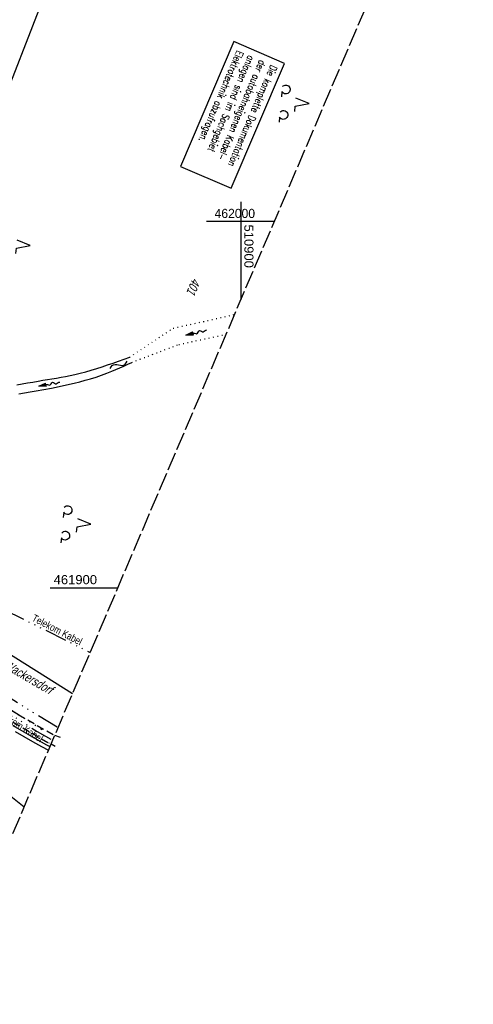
# Model space of a CAD drawing. Extents: x 510409 to 510963, y 461447 to 462240.
# Tile 20 of 25: x 510840 to 510963, y 461786 to 462055. Entities that reach past the tile are written whole.
import ezdxf
from ezdxf.enums import TextEntityAlignment as Align

# ---------------------------------------------------------------- set-up
doc = ezdxf.new("R2010")
doc.units = 0
doc.header["$LTSCALE"] = 10
doc.header["$MEASUREMENT"] = 0
for name, pattern in [('ACAD_ISO14W100', [25.5, 12, -3, 0.5, -3, 0.5, -3, 0.5, -3]), ('AUSGEZOGEN', [0]), ('LT00', [0]), ('LT11', [0.3, 0.2, -0.1]), ('LT14', [0.6, 0.5, -0.1]), ('PUNKTX2_STR', [0.6, 0.1, -0.5])]:
    doc.linetypes.add(name, pattern=pattern)
doc.layers.get('0').update_dxf_attribs({"linetype": 'LT00'})
for name, color, linetype in [('--EL_DFK_AB_L', 21, 'LT00'), ('--FLIEßRICHTPFEIL', 180, 'Continuous'), ('--WASSER_GRENZE', 180, 'PUNKTX2_STR'), ('--WASSER_NUTZUNG', 180, 'Continuous'), ('BAB-KABEL_TEXT_KASTEN', 224, 'Continuous'), ('DFK_AB_L', 21, 'LT00'), ('DFK_BES-NAME', 255, 'LT00'), ('DFK_FLUR_NR', 250, 'LT00'), ('DFK_KATASTER', 250, 'LT00'), ('DFK_NUTZUNG', 250, 'LT00'), ('DFK_TOPO-ANL', 252, 'LT00'), ('KABEL_DEUTSCHLAND', 210, 'ACAD_ISO14W100'), ('TELEKOM', 210, 'ACAD_ISO14W100'), ('TELEKOM_TEXT', 210, 'Continuous'), ('V107_FELDWEG', 250, 'LT11'), ('V107_GRABEN', 250, 'LT00'), ('V107_RASTER', 250, 'LT00')]:
    doc.layers.add(name, color=color, linetype=linetype)
doc.layers.add('-BLATT_107-RAND', color=7, linetype='LT14', plot=False)
doc.styles.add('ROMANS', font='romans.shx', dxfattribs={"width": 0.8})
doc.styles.get("Standard").update_dxf_attribs({"font": 'ARIAL.TTF'})
doc.styles.add('Versorgungsltg', font='ARIAL.TTF', dxfattribs={"width": 0.8, "height": 2})

# ---------------------------------------------------------------- blocks, each defined once
blk = doc.blocks.new('FLIEßRICHTPFEIL')
at = {"layer": '--FLIEßRICHTPFEIL'}
blk.add_hatch(color=256, dxfattribs=at).paths.add_polyline_path([(-1.95, 0.4875), (-1.95, -0.4875), (0, 0)])
for p, q in [((-1.95, 0.4875), (-1.95, -0.4875)), ((-1.95, 0.4875), (0, 0)), ((0, 0), (-1.95, -0.4875))]:
    blk.add_line(p, q, dxfattribs=at)
at = {"layer": '--FLIEßRICHTPFEIL', "start_tangent": (-1, 0), "end_tangent": (-1, 0)}
blk.add_spline([(-1.95, 0), (-2.4375, 0), (-2.925, 0.325), (-3.4125, 0), (-3.9, -0.325), (-4.3875, 0), (-4.875, 0.325), (-5.3625, 0), (-5.85, 0)], degree=3, dxfattribs=at)
blk = doc.blocks.new('SYMB0011')
at = {"color": 0, "linetype": 'ByBlock'}
for p, q in [((0.5, 0), (-0.5, 0)), ((0, 0.5), (0, -0.5))]:
    blk.add_line(p, q, dxfattribs=at)
blk = doc.blocks.new('SYMB7251')
at = {"color": 0, "linetype": 'ByBlock'}
for points in [[(-0.25, 0), (-0.208333, 0.028889), (-0.166667, 0.051111), (-0.125, 0.06), (-0.083333, 0.051111), (-0.041667, 0.028889), (0, 0)], [(0, 0), (0.041667, -0.028889), (0.083333, -0.051111), (0.125, -0.06), (0.166667, -0.051111), (0.208333, -0.028889), (0.25, 0)]]:
    blk.add_lwpolyline(points, dxfattribs=at)
blk = doc.blocks.new('SYMB7201')
at = {"color": 0, "linetype": 'ByBlock'}
for p, q in [((0, 0.385), (-0.11, 0.015)), ((-0.255, -0.385), (-0.115, -0.385)), ((0.445, -0.385), (0.585, -0.385))]:
    blk.add_line(p, q, dxfattribs=at)
for points in [[(0.25, 0.015), (0.11, 0.015), (0, 0.385)], [(-0.393816, -0.383308), (-0.416239, -0.362945), (-0.432849, -0.337617), (-0.442589, -0.308936), (-0.444836, -0.27873), (-0.439449, -0.248923), (-0.426769, -0.221415), (-0.407606, -0.197958), (-0.38318, -0.180047), (-0.355047, -0.168823), (-0.325, -0.165), (-0.294953, -0.168823), (-0.26682, -0.180047), (-0.242394, -0.197959), (-0.223231, -0.221415), (-0.210551, -0.248923), (-0.205164, -0.27873), (-0.207411, -0.308936), (-0.21715, -0.337617), (-0.233761, -0.362945), (-0.256184, -0.383308)], [(0.306185, -0.383308), (0.283761, -0.362945), (0.267151, -0.337617), (0.257411, -0.308936), (0.255164, -0.27873), (0.260552, -0.248923), (0.273231, -0.221415), (0.292394, -0.197958), (0.31682, -0.180047), (0.344953, -0.168823), (0.375, -0.165), (0.405047, -0.168823), (0.43318, -0.180047), (0.457606, -0.197959), (0.476769, -0.221415), (0.489449, -0.248923), (0.494836, -0.27873), (0.492589, -0.308936), (0.48285, -0.337617), (0.466239, -0.362945), (0.443816, -0.383308)]]:
    blk.add_lwpolyline(points, dxfattribs=at)

msp = doc.modelspace()

# ---------------------------------------------------------------- linework, layer by layer
at = {"layer": '--EL_DFK_AB_L'}
msp.add_line((510815.33, 461981.86), (510850.05, 462071.29), dxfattribs=at)
at = {"layer": '--WASSER_GRENZE', "ltscale": 0.2}
for p, q in [((510881.53, 461970.91), (510898.28, 461974.65)), ((510869.64, 461963), (510881.53, 461970.91)), ((510883.03, 461966.46), (510895.97, 461969.25)), ((510870.2, 461961.59), (510883.03, 461966.46))]:
    msp.add_line(p, q, dxfattribs=at)
at = {"layer": '-BLATT_107-RAND'}
msp.add_lwpolyline([(510699.53, 462239.95), (510408.79, 461559.46), (510672.71, 461446.7), (510963.45, 462127.19), (510699.53, 462239.95)], dxfattribs=at)
at = {"layer": 'BAB-KABEL_TEXT_KASTEN', "linetype": 'AUSGEZOGEN'}
msp.add_lwpolyline([(510898.08, 462049.15), (510883.52, 462015.07), (510897.37, 462009.15), (510911.93, 462043.23)], close=True, dxfattribs=at)
at = {"layer": 'DFK_AB_L'}
msp.add_line((510815.33, 461981.86), (510850.05, 462071.29), dxfattribs=at)
at = {"layer": 'DFK_KATASTER'}
for p, q in [((510854.03, 461871.1), (510818.97, 461892.92)), ((510840.81, 461840.15), (510780.46, 461888.18))]:
    msp.add_line(p, q, dxfattribs=at)
at = {"layer": 'DFK_TOPO-ANL'}
for p, q in [((510850.78, 461859.11), (510849.16, 461859.68)), ((510849.27, 461856.73), (510848.15, 461857.33))]:
    msp.add_line(p, q, dxfattribs=at)
at = {"layer": 'KABEL_DEUTSCHLAND', "ltscale": 0.05, "flags": 128}
for points in [[(510676.32, 461995.37), (510687.46, 461982.31), (510696.18, 461973.17), (510702.76, 461966.6), (510706.86, 461963.69), (510713.8, 461956.33), (510723.59, 461946.55), (510730.45, 461940.13), (510764.07, 461912.8), (510797.72, 461891.46), (510845.71, 461861.35)], [(510849.8, 461861.93), (510820.54, 461880.06), (510794.5, 461896.72), (510769.34, 461912.51), (510739.2, 461937.07), (510721.06, 461954.32), (510717.9, 461959.49), (510715.64, 461962.1), (510713.74, 461964.28), (510710.85, 461966.82), (510707.19, 461969.7), (510705.78, 461970.76), (510701.13, 461976.04), (510684.7, 461995.16)]]:
    msp.add_lwpolyline(points, dxfattribs=at)
at = {"layer": 'TELEKOM', "ltscale": 0.05, "flags": 128}
for points in [[(510610.19, 462030.85), (510614.29, 462025.45), (510624.29, 462011.24), (510638.13, 461992.63), (510858.84, 461882.36)], [(510643.32, 461996.95), (510659.23, 461997.47), (510668.07, 462004.43), (510677.12, 461999.75), (510687.63, 461983.67), (510705.74, 461964.96), (510720.52, 461950.19), (510737.29, 461933.55), (510764.16, 461912.28), (510794.75, 461892.34), (510819.49, 461876.66), (510844.37, 461860.81), (510848.63, 461858.46)]]:
    msp.add_lwpolyline(points, dxfattribs=at)
at = {"layer": 'V107_FELDWEG', "flags": 128}
for points in [[(510763.38, 461919.02), (510765.54, 461917.21), (510767.71, 461915.39), (510769.88, 461913.58), (510772.05, 461911.78), (510774.24, 461909.99), (510776.43, 461908.2), (510778.63, 461906.43), (510780.84, 461904.67), (510783.47, 461902.61), (510786.13, 461900.57), (510788.8, 461898.55), (510791.48, 461896.55), (510794.18, 461894.56), (510796.89, 461892.59), (510799.6, 461890.63), (510801.41, 461889.34), (510803.22, 461888.06), (510805.03, 461886.79), (510806.86, 461885.54), (510808.7, 461884.3), (510810.55, 461883.09), (510812.42, 461881.9), (510814.31, 461880.75), (510816.77, 461879.27), (510833.54, 461868.76), (510849.16, 461859.68)], [(510761.83, 461916.75), (510779.46, 461902.59), (510798.03, 461888.8), (510812.9, 461878.75), (510816.89, 461876.19), (510832.17, 461866.64), (510847.6, 461857.62), (510848.15, 461857.33)]]:
    msp.add_lwpolyline(points, dxfattribs=at)
at = {"layer": 'V107_GRABEN'}
for points in [[(510838.85, 461955.45), (510840.3, 461955.7), (510841.75, 461955.96), (510843.19, 461956.22), (510844.64, 461956.47), (510845.89, 461956.68), (510847.15, 461956.88), (510848.4, 461957.09), (510849.66, 461957.29), (510850.9, 461957.51), (510852.15, 461957.73), (510853.38, 461957.98), (510854.62, 461958.24), (510856.13, 461958.61), (510857.64, 461959.01), (510859.14, 461959.44), (510860.63, 461959.9), (510862.12, 461960.38), (510863.6, 461960.87), (510865.11, 461961.39), (510866.62, 461961.92), (510868.13, 461962.46), (510869.64, 461963)], [(510839.35, 461953), (510840.93, 461953.24), (510842.5, 461953.5), (510844.06, 461953.77), (510846.16, 461954.15), (510848.26, 461954.56), (510850.34, 461954.99), (510852.42, 461955.44), (510854.49, 461955.93), (510855.99, 461956.31), (510857.48, 461956.71), (510858.97, 461957.13), (510860.44, 461957.58), (510861.91, 461958.07), (510863.36, 461958.59), (510864.8, 461959.15), (510865.89, 461959.61), (510866.97, 461960.09), (510868.05, 461960.58), (510869.12, 461961.08), (510870.2, 461961.59)], [(510837.71, 461862.44), (510840.71, 461860.68), (510843.73, 461858.96), (510846.76, 461857.28), (510847.87, 461856.68)], [(510838.32, 461860.83), (510840.71, 461859.42), (510843.11, 461858.05), (510845.52, 461856.7), (510847.44, 461855.66)]]:
    msp.add_lwpolyline(points, dxfattribs=at)
at = {"layer": 'V107_RASTER'}
for p, q in [((510900, 462005.38), (510900, 461978.69)), ((510909.11, 462000), (510890.61, 462000)), ((510847.88, 461900), (510866.38, 461900))]:
    msp.add_line(p, q, dxfattribs=at)

# ---------------------------------------------------------------- block references
at = {"layer": '--FLIEßRICHTPFEIL'}
for p, rotation in [((510885, 461968.98), 194.3473079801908), ((510844.81, 461955.06), 191.3641619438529)]:
    msp.add_blockref('FLIEßRICHTPFEIL', p, dxfattribs=dict(at, rotation=rotation))
at = {"layer": '--WASSER_NUTZUNG', "xscale": 9.999999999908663, "yscale": 10.00000000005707, "zscale": 10, "rotation": 23.88118473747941}
msp.add_blockref('SYMB7251', (510866.62, 461960.9), dxfattribs=at)
at = {"layer": 'DFK_NUTZUNG', "xscale": 10.00000000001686, "yscale": 10, "zscale": 10, "rotation": 264.7377100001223}
for p in [(510914.77, 462032.6), (510838.66, 461993.84), (510855.21, 461917.75)]:
    msp.add_blockref('SYMB7201', p, dxfattribs=at)
at = {"layer": 'V107_FELDWEG', "xscale": 0.1000000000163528, "yscale": 0.09999999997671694, "zscale": 0.1, "rotation": 246.8655000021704}
msp.add_blockref('SYMB0011', (510847.6, 461857.62), dxfattribs=at)

# ---------------------------------------------------------------- texts
at = {"layer": 'BAB-KABEL_TEXT_KASTEN', "insert": (510909.99, 462042.18), "char_height": 2, "width": 33.7438, "attachment_point": 1, "rotation": 246.8655, "style": 'ROMANS'}
msp.add_mtext('{\\W0.75;Die komplette Dokumentation der autobahneigenen Kabel-\\Panlagen sind im Sachgebiet Elektrotechnik abzufragen.}', dxfattribs=at)
at = {"layer": 'DFK_BES-NAME', "oblique": 13.754, "width": 0.75}
msp.add_text('Industriebahn Schwandorf-Wackersdorf', height=2.5, rotation=329.5706, dxfattribs=at).set_placement((510807.98, 461894.14))
at = {"layer": 'DFK_FLUR_NR', "oblique": 13.754, "width": 0.75}
msp.add_text('401', height=2.5, rotation=246.8655, dxfattribs=at).set_placement((510886.83, 461984.81))
at = {"layer": 'TELEKOM_TEXT', "style": 'Versorgungsltg', "width": 0.8}
for rotation, p in [(332.7281, (510849.38, 461887.69)), (327.656, (510838.87, 461861.74))]:
    msp.add_text('Telekom Kabel', height=2, rotation=rotation, dxfattribs=at).set_placement(p, align=Align.CENTER)
at = {"layer": 'V107_RASTER'}
for s, rotation, width, p in [(' 462000', 0.0003, 0.948, (510891.89, 462001)), (' 510900', -89.9997, 1.017, (510900.93, 462000.21)), (' 461900', 0.0003, 1.017, (510847.88, 461901))]:
    msp.add_text(s, height=2.5, rotation=rotation, dxfattribs=dict(at, width=width)).set_placement(p)

doc.saveas('drawing.dxf')
